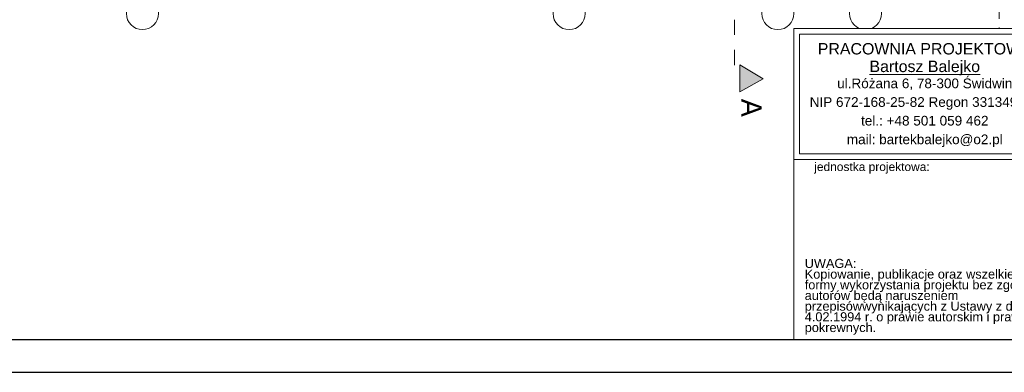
# Model space of a CAD drawing. Extents: x -440864 to -355682, y 13652 to 155872.
# Tile 2 of 179: x -431313 to -412925, y 13652 to 20239. Entities that reach past the tile are written whole.
import ezdxf

# ---------------------------------------------------------------- set-up
doc = ezdxf.new("R2010")
doc.units = 0
doc.header["$MEASUREMENT"] = 0
doc.set_wipeout_variables(frame=1)
doc.linetypes.add('Dashed', pattern=[564.444447, 282.222223, -282.222223])
doc.linetypes.add('Przerywana', pattern=[320, 160, -160])
doc.layers.get('0').update_dxf_attribs({"color": 252})
for name, color, linetype in [('#podkład', 252, 'Continuous'), ('_TABELA', 7, 'Continuous'), ('Arch opisy', 252, 'Continuous')]:
    doc.layers.add(name, color=color, linetype=linetype)
for name, color, linetype, lineweight in [('Arch opisy_Nr_Pióra__21', 252, 'Continuous', 9), ('ARCH TABELA_Nr_Pióra__21', 252, 'Continuous', 9), ('ARCH TABELA_Nr_Pióra__7', 252, 'Continuous', 13), ('INWENT OPISY_Nr_Pióra__21', 252, 'Continuous', 9), ('INWENT OPISY_Nr_Pióra__41', 252, 'Continuous', 15)]:
    doc.layers.add(name, color=color, linetype=linetype, lineweight=lineweight)
doc.styles.add('GENERATED_STYLE_5', font='txt')
doc.styles.add('GENERATED_STYLE_7', font='arial.ttf')
doc.styles.add('GENERATED_STYLE_8', font='arial.ttf')

# ---------------------------------------------------------------- blocks, each defined once
blk = doc.blocks.new('Linia_48', base_point=(-429021, 20353))
at = {"layer": 'Arch opisy_Nr_Pióra__21', "linetype": 'Continuous'}
blk.add_line((-429021, 20653), (-429021, 23353), dxfattribs=at)
blk.add_circle((-429021, 20353), 300, dxfattribs=at)
blk = doc.blocks.new('Linia_50', base_point=(-417154, 22733))
at = {"layer": 'Arch opisy_Nr_Pióra__21', "linetype": 'Continuous'}
blk.add_line((-417154, 22733), (-417154, 20653), dxfattribs=at)
blk.add_circle((-417154, 20353), 300, dxfattribs=at)
blk = doc.blocks.new('Linia_52', base_point=(-421052, 22733))
at = {"layer": 'Arch opisy_Nr_Pióra__21', "linetype": 'Continuous'}
blk.add_line((-421052, 22733), (-421052, 20653), dxfattribs=at)
blk.add_circle((-421052, 20353), 300, dxfattribs=at)
blk = doc.blocks.new('Linia_54', base_point=(-415517, 22733))
at = {"layer": 'Arch opisy_Nr_Pióra__21', "linetype": 'Continuous'}
blk.add_line((-415517, 22733), (-415517, 20653), dxfattribs=at)
blk.add_circle((-415517, 20353), 300, dxfattribs=at)
blk = doc.blocks.new('parter')
at = {"layer": 'INWENT OPISY_Nr_Pióra__21', "linetype": 'Continuous'}
blk.add_hatch(color=252, dxfattribs=at).paths.add_polyline_path([(-417430, 19137), (-417866, 18893), (-417866, 19393)], flags=0)
at = {"layer": 'INWENT OPISY_Nr_Pióra__21', "color": 252, "linetype": 'Przerywana'}
blk.add_line((-413019, 15453), (-413019, 42374), dxfattribs=at)
at = {"layer": 'INWENT OPISY_Nr_Pióra__41', "color": 252, "linetype": 'Dashed'}
blk.add_line((-417966, 20237), (-417966, 19137), dxfattribs=at)
at = {"layer": 'INWENT OPISY_Nr_Pióra__41', "color": 252, "linetype": 'Continuous'}
for p, q in [((-417866, 18893), (-417866, 19393)), ((-417430, 19137), (-417866, 19393)), ((-417866, 18893), (-417430, 19137))]:
    blk.add_line(p, q, dxfattribs=at)
at = {"layer": 'Arch opisy', "color": 252, "linetype": 'Continuous'}
for name, p in [('Linia_48', (-429021, 20353)), ('Linia_52', (-421052, 22733)), ('Linia_50', (-417154, 22733)), ('Linia_54', (-415517, 22733))]:
    blk.add_blockref(name, p, dxfattribs=at)
at = {"layer": 'INWENT OPISY_Nr_Pióra__21', "color": 252, "linetype": 'Continuous', "insert": (-417459, 18593), "char_height": 380, "attachment_point": 2, "rotation": 270, "style": 'GENERATED_STYLE_5'}
blk.add_mtext('{A}', dxfattribs=at)

msp = doc.modelspace()

# ---------------------------------------------------------------- block references
at = {"layer": '#podkład', "color": 3, "lineweight": 50}
msp.add_blockref('parter', (0, 0), dxfattribs=at)

# ---------------------------------------------------------------- next in the draw order: wipeouts: each hides what was drawn before it
at = {"color": 3, "lineweight": 50}
msp.add_wipeout([(-416857.2, 20073.1), (-399357.2, 20073.1), (-399357.2, 14261.9), (-416857.2, 14261.9)], dxfattribs=at)

# ---------------------------------------------------------------- next in the draw order: linework, layer by layer
at = {"layer": '_TABELA', "color": 7}
msp.add_lwpolyline([(-440757.2, 43351.9), (-398757.2, 43351.9), (-440757.2, 43351.9), (-440757.2, 13651.9), (-398757.2, 13651.9), (-398757.2, 43351.9)], dxfattribs=at)
msp.add_lwpolyline([(-399357.2, 42741.9), (-438257.2, 42741.9), (-438257.2, 14261.9), (-399357.2, 14261.9)], close=True, dxfattribs=at)
at = {"layer": 'ARCH TABELA_Nr_Pióra__21', "color": 0, "linetype": 'Continuous'}
for p, q in [((-416857.2, 14261.9), (-416857.2, 20073.1)), ((-416857.2, 20073.1), (-411963.5, 20073.1)), ((-416857.2, 17626.3), (-416857.2, 20073.1)), ((-416857.2, 20073.1), (-399357.2, 20073.1)), ((-416750.8, 17732.6), (-416750.8, 19966.7)), ((-416750.8, 19966.7), (-412069.9, 19966.7)), ((-416750.8, 17732.6), (-412069.9, 17732.6)), ((-416857.2, 17626.3), (-411963.5, 17626.3)), ((-416857.2, 14261.9), (-411963.5, 14261.9))]:
    msp.add_line(p, q, dxfattribs=at)

# ---------------------------------------------------------------- next in the draw order: texts
at = {"layer": 'ARCH TABELA_Nr_Pióra__7', "color": 0, "linetype": 'Continuous', "insert": (-414410.3, 19801.8), "char_height": 212.766, "attachment_point": 2, "line_spacing_factor": 0.926719, "style": 'GENERATED_STYLE_8'}
msp.add_mtext('{PRACOWNIA PROJEKTOWA\\P\\LBartosz Balejko}', dxfattribs=at)
at = {"layer": 'ARCH TABELA_Nr_Pióra__7', "color": 0, "linetype": 'Continuous', "style": 'GENERATED_STYLE_7'}
for s, insert, char_height, width, attachment_point, line_spacing_factor in [('{ul.Różana 6, 78-300 Świdwin\\PNIP 672-168-25-82 Regon 331349321\\Ptel.: +48 501 059 462\\Pmail: bartekbalejko@o2.pl}', (-414410.3, 19139.8), 180.852, 4680.851, 2, 1.156383), ('{UWAGA:\\PKopiowanie, publikacje oraz wszelkie inne formy wykorzystania projektu bez zgody autorów będą naruszeniem przepisówwynikających z Ustawy z dnia 4.02.1994 r. o prawie autorskim i prawach pokrewnych.}', (-416652, 15771.6), 170.2128, 4483.408, 1, 0.703415)]:
    msp.add_mtext(s, dxfattribs=dict(at, insert=insert, char_height=char_height, width=width, attachment_point=attachment_point, line_spacing_factor=line_spacing_factor))
at = {"layer": 'ARCH TABELA_Nr_Pióra__7', "color": 0, "linetype": 'Continuous', "insert": (-416474.2, 17571.6), "char_height": 159.58, "attachment_point": 1, "style": 'GENERATED_STYLE_7'}
msp.add_mtext('{jednostka projektowa:}', dxfattribs=at)

doc.saveas('drawing.dxf')
